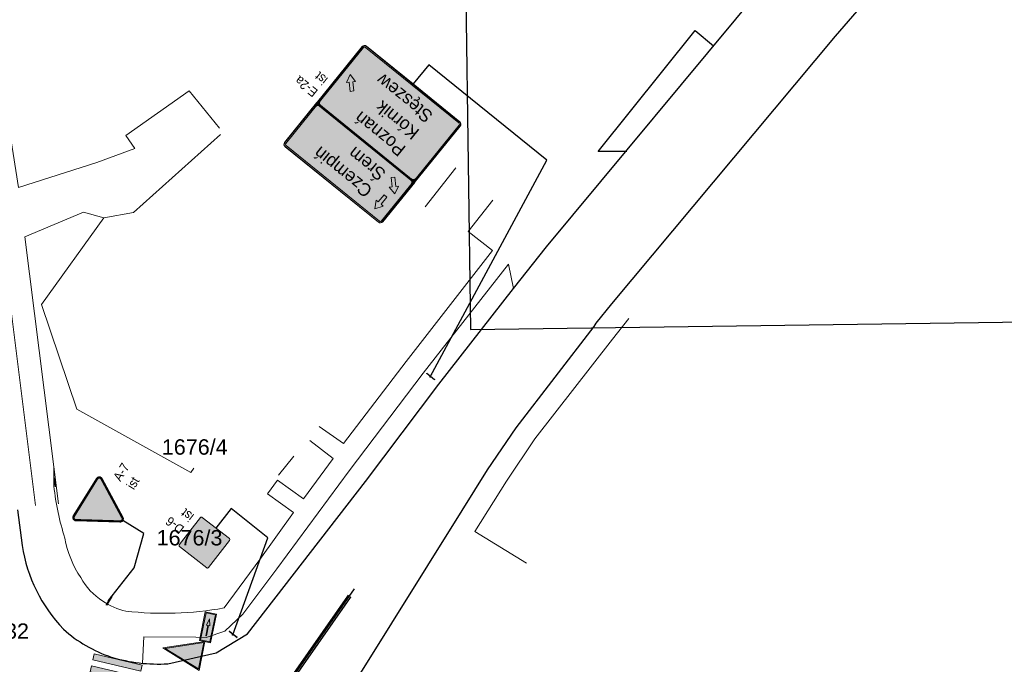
# Model space of a CAD drawing. Header units: metres. Extents: x 6420893 to 6543334, y 5684236 to 5790819.
# Tile 12 of 24: x 6421311 to 6421391, y 5790469 to 5790521. Entities that reach past the tile are written whole.
import ezdxf
from ezdxf.enums import TextEntityAlignment as Align

# ---------------------------------------------------------------- set-up
doc = ezdxf.new("R2010")
doc.units = ezdxf.units.M
doc.header["$XCLIPFRAME"] = 2
for name, color, linetype in [('gaPionowe', 7, 'Continuous'), ('gaPoziome', 7, 'Continuous'), ('zzz.gaHSDomyslna', 7, 'Continuous'), ('zzz.GASYG.Sygnalizator-Opis', 7, 'Continuous'), ('zzz.GASYG.Sygnalizator-Opis-Grupa', 7, 'Continuous'), ('zzz.GASYG.Sygnalizator-Opis-Nazwa', 7, 'Continuous'), ('zzz.GASYG.Sygnalizator-Opis-Stan', 7, 'Continuous'), ('zzz.GASYG.Sygnalizator-Symbol', 7, 'Continuous'), ('zzz.GASYG.Sygnalizator-Symbol-Tlo', 7, 'Continuous'), ('zzz.gaVSDodTekst', 7, 'Continuous'), ('zzz.gaVSDomyslna', 7, 'Continuous'), ('zzz.gaVSNazwa', 7, 'Continuous'), ('zzz.gaVSRamka', 7, 'Continuous'), ('zzz.gaVSStan', 7, 'Continuous'), ('zzz.gaVSWielkość', 7, 'Continuous')]:
    doc.layers.add(name, color=color, linetype=linetype)
doc.layers.add('GESDZI_O', color=7, linetype='Continuous', lineweight=18, true_color=0x008000)
doc.layers.add('GSLINK', color=7, linetype='Continuous', lineweight=18)
doc.layers.add('GSLKRW', color=7, linetype='Continuous', lineweight=25)
doc.styles.add('arial', font='arial.ttf', dxfattribs={"width": 0.9, "height": 1.5})
doc.styles.add('GA-ATR-TEXT', font='arial.ttf', dxfattribs={"width": 0.9})
doc.styles.add('GA-SGN-TEXT', font='txt.shx')
doc.styles.add('GA-SIGN-TEXT', font='GA_OZ_PION.ttf')
doc.styles.add('GEO-INFO', font='arial.ttf')
doc.styles.get("Standard").update_dxf_attribs({"font": 'arial.ttf'})
doc.dimstyles.new('GA-LEADER', dxfattribs={"dimtxt": 1, "dimasz": 1, "dimexe": 1, "dimexo": 1, "dimgap": 1, "dimtad": 1, "dimtxsty": 'Standard', "dimcen": 1, "dimadec": 0, "dimazin": 0, "dimtfac": 1, "dimtmove": 0, "dimatfit": 3, "dimfxl": 1, "dimarcsym": 0})
picture_1 = doc.add_image_def('image2.png', size_in_pixel=(1584, 860))

# ---------------------------------------------------------------- blocks, each defined once
blk = doc.blocks.new('A$C8d263936')
at = {"layer": 'GESDZI_O', "linetype": 'Continuous', "lineweight": 0, "style": 'GEO-INFO'}
for s, p in [('1676/4', (6421325.26, 5790486.175, 10.8)), ('3132', (6421309.864, 5790471.234, 10.8))]:
    blk.add_text(s, height=1.25, dxfattribs=at).set_placement(p, align=Align.MIDDLE_CENTER)
blk.add_text('1676/3', height=1.25, dxfattribs=at).set_placement((6421324.836, 5790478.834, 10.8), align=Align.MIDDLE)
blk = doc.blocks.new('gaHSPos')
at = {"color": 0, "linetype": 'Continuous', "lineweight": 0}
blk.add_point((0, 0), dxfattribs=at)
blk = doc.blocks.new('*U163')
at = {"layer": 'zzz.gaHSDomyslna'}
for points in [[(0, 0), (-0.107, -0.488), (3.786, -1.406), (3.894, -0.918), (0, 0)], [(-0.215, -0.977), (-0.322, -1.465), (3.571, -2.383), (3.679, -1.895), (-0.215, -0.977)], [(-0.43, -1.954), (-0.537, -2.442), (3.357, -3.36), (3.464, -2.872), (-0.43, -1.954)], [(-0.645, -2.931), (-0.752, -3.419), (3.142, -4.337), (3.249, -3.849), (-0.645, -2.931)], [(-0.859, -3.907), (-0.967, -4.396), (2.927, -5.314), (3.034, -4.825), (-0.859, -3.907)], [(-1.074, -4.884), (-1.182, -5.373), (2.712, -6.291), (2.82, -5.802), (-1.074, -4.884)], [(-1.289, -5.861), (-1.396, -6.35), (2.497, -7.268), (2.605, -6.779), (-1.289, -5.861)]]:
    blk.add_hatch(color=251, dxfattribs=at).paths.add_polyline_path(points)
at = {"layer": 'zzz.gaHSDomyslna', "color": 251, "linetype": 'Continuous', "lineweight": 0}
for points in [[(0, 0), (-0.107, -0.488), (3.786, -1.406), (3.894, -0.918), (0, 0)], [(-0.215, -0.977), (-0.322, -1.465), (3.571, -2.383), (3.679, -1.895), (-0.215, -0.977)], [(-0.43, -1.954), (-0.537, -2.442), (3.357, -3.36), (3.464, -2.872), (-0.43, -1.954)], [(-0.645, -2.931), (-0.752, -3.419), (3.142, -4.337), (3.249, -3.849), (-0.645, -2.931)], [(-0.859, -3.907), (-0.967, -4.396), (2.927, -5.314), (3.034, -4.825), (-0.859, -3.907)], [(-1.074, -4.884), (-1.182, -5.373), (2.712, -6.291), (2.82, -5.802), (-1.074, -4.884)], [(-1.289, -5.861), (-1.396, -6.35), (2.497, -7.268), (2.605, -6.779), (-1.289, -5.861)]]:
    blk.add_lwpolyline(points, close=True, dxfattribs=at)
at = {"layer": 'zzz.gaHSDomyslna', "color": 251}
for p in [(3.925, -0.774, 10.18), (2.466, -7.411, 10.18)]:
    blk.add_blockref('gaHSPos', p, dxfattribs=at)
blk = doc.blocks.new('*U446')
at = {"layer": 'zzz.gaHSDomyslna', "color": 251}
for points in [[(13.185, 19.089, 0.12, 0.12, 0), (-0.098, 0.069, 0.12, 0.12, 0)], [(13.382, 18.952, 0.12, 0.12, 0), (0.098, -0.069, 0.12, 0.12, 0)]]:
    blk.add_lwpolyline(points, format="xyseb", dxfattribs=at)
at = {"color": 251}
for p in [(13.283, 19.021), (0, 0)]:
    blk.add_blockref('gaHSPos', p, dxfattribs=at)
blk = doc.blocks.new('gaVSPos')
blk.add_point((0, 0))
blk = doc.blocks.new('gaVSTVcolumn0')
at = {"color": 0, "linetype": 'ByBlock', "lineweight": -2}
for p, q in [((-400, -30), (400, -30)), ((-400, -60), (-400, -30)), ((400, -60), (-400, -60)), ((400, -30), (400, -60))]:
    blk.add_line(p, q, dxfattribs=at)
blk.add_circle((0, 0), 30, dxfattribs=at)
blk = doc.blocks.new('gaVScolumn0')
at = {"color": 0, "linetype": 'ByBlock', "lineweight": -2}
blk.add_line((0, 0), (0, 400), dxfattribs=at)
at = {"color": 7, "style": 'GA-ATR-TEXT', "width": 0.9}
blk.add_attdef('X2', text='', height=150, dxfattribs=at).set_placement((-50, 0), align=Align.BOTTOM_RIGHT)
blk = doc.blocks.new('*U504')
at = {"layer": 'zzz.gaVSDomyslna', "true_color": 0x2e2e2e}
h = blk.add_hatch(color=250, dxfattribs=at)
edge = h.paths.add_edge_path()
edge.add_line((-280, 594), (280, 594))
edge.add_arc((280, 580), 14, 359.9997, 89.9999, ccw=False)
edge.add_line((294, 580), (294, 20))
edge.add_arc((280, 20), 14, 270.0001, 359.9997, ccw=False)
edge.add_line((280, 6), (-280, 6))
edge.add_arc((-280, 20), 14, 180.0002, 269.9998, ccw=False)
edge.add_line((-294, 20), (-294, 580))
edge.add_arc((-280, 580), 14, 89.9999, 180.0002, ccw=False)
blk = doc.blocks.new('*U505')
at = {"layer": 'zzz.gaVSDomyslna', "color": 7, "lineweight": 0, "true_color": 0xffffff, "const_width": 6}
blk.add_lwpolyline([(280, 3), (-280, 3, -0.414214), (-297, 20), (-297, 580, -0.414214), (-280, 597), (280, 597, -0.414214), (297, 580), (297, 20, -0.414214), (280, 3, -1)], format="xyb", dxfattribs=at)
blk = doc.blocks.new('*U506')
at = {"layer": 'zzz.gaVSDomyslna', "true_color": 0xffffff}
blk.add_hatch(color=7, dxfattribs=at).paths.add_polyline_path([(0, 484), (-279.438, 0), (279.438, 0)])
blk = doc.blocks.new('*U507')
at = {"layer": 'zzz.gaVSDomyslna', "true_color": 0x000000}
h = blk.add_hatch(color=18, dxfattribs=at)
h.paths.add_polyline_path([(-24, 372, 1), (24, 372, 1)])
h.paths.add_polyline_path([(49.7297, 326.351), (0, 345), (-37.2973, 261.081), (-87.4155, 210.963), (-75.7601, 185.321), (-18.6486, 242.432), (-9.72973, 259.459), (0, 186.486), (-46.6216, 121.216), (-77.8378, 27.5676), (-112.5, 23.2348), (-112.5, 11.6777), (-51.0384, 0), (-18.6486, 102.568), (20.4993, 150.613), (90.969, 27.2907), (68.459, 9.13869), (68.459, 0), (93.2432, 0), (134.934, 23.8234), (57.3273, 171.982), (59.8365, 179.509), (49.7297, 223.784), (49.7297, 279.73), (74.5946, 247.095), (74.5946, 163.176), (99.4595, 177.162), (99.4595, 261.081)])
h.paths.add_polyline_path([(219.122, 83.9189), (111.876, 83.9189), (121.645, 65.2703), (228.446, 65.2703)])
h.paths.add_polyline_path([(50.0186, 83.9189), (-16.7151, 83.9189), (-22.6042, 65.2703), (60.675, 65.2703)], flags=17)
h.paths.add_polyline_path([(-66.917, 83.9189), (-219.122, 83.9189), (-228.446, 65.2703), (-73.1332, 65.2703)])
blk = doc.blocks.new('*U508')
at = {"layer": 'zzz.gaVSDomyslna', "color": 7, "linetype": 'Continuous', "lineweight": 0}
blk.add_lwpolyline([(280, 0), (-280, 0, -0.414214), (-300, 20), (-300, 580, -0.414214), (-280, 600), (280, 600, -0.414214), (300, 580), (300, 20, -0.414214)], format="xyb", close=True, dxfattribs=at)
blk = doc.blocks.new('*U509')
at = {"layer": 'zzz.gaVSDomyslna', "color": 7, "true_color": 0xffffff}
for name, p in [('*U505', (0, 0)), ('*U506', (0, 96))]:
    blk.add_blockref(name, p, dxfattribs=at)
at = {"layer": 'zzz.gaVSDomyslna', "color": 250, "true_color": 0x2e2e2e}
blk.add_blockref('*U504', (0, 0), dxfattribs=at)
at = {"layer": 'zzz.gaVSDomyslna', "color": 18, "true_color": 0x000000}
blk.add_blockref('*U507', (0, 108), dxfattribs=at)
at = {"layer": 'zzz.gaVSRamka', "color": 7}
blk.add_blockref('*U508', (0, 0), dxfattribs=at)
blk = doc.blocks.new('*U503')
at = {"layer": 'zzz.gaVSDomyslna'}
blk.add_blockref('*U509', (0, 0), dxfattribs=at)
at = {"layer": 'zzz.gaVSDodTekst', "style": 'arial', "flags": 1}
blk.add_attdef('Addtext', text='', height=1, dxfattribs=at).set_placement((0, 0), align=Align.MIDDLE_LEFT)
at = {"layer": 'zzz.gaVSDomyslna', "style": 'arial', "flags": 1}
for tag in ['Height', 'Width', 'Position', 'Route', 'ItemNo', 'ID']:
    blk.add_attdef(tag, text='', height=1, dxfattribs=at).set_placement((0, 0), align=Align.MIDDLE_LEFT)
at = {"layer": 'zzz.gaVSNazwa', "color": 0, "style": 'GA-ATR-TEXT', "width": 0.9}
blk.add_attdef('Name', text='', height=150, dxfattribs=at).set_placement((400, 375), align=Align.MIDDLE_LEFT)
at = {"layer": 'zzz.gaVSStan', "color": 0, "style": 'GA-ATR-TEXT', "width": 0.9}
blk.add_attdef('State', text='', height=150, dxfattribs=at).set_placement((400, 120), align=Align.MIDDLE_LEFT)
at = {"layer": 'zzz.gaVSWielkość', "style": 'arial', "flags": 1}
blk.add_attdef('Size', text='', height=1, dxfattribs=at).set_placement((0, 0), align=Align.MIDDLE_LEFT)
blk = doc.blocks.new('*U511')
at = {"layer": 'zzz.gaVSDomyslna', "color": 251, "linetype": 'Continuous', "lineweight": 0, "true_color": 0x4c4c4c, "const_width": 30}
blk.add_lwpolyline([(356.469, 710.423), (-356.469, 710.423, 0.563712), (-391.037, 653.297), (-33.775, 34.5, 0.563661), (32.9409, 33.1218), (390.215, 651.94, 0.577186), (356.469, 710.423)], format="xyb", close=True, dxfattribs=at)
blk = doc.blocks.new('*U512')
at = {"layer": 'zzz.gaVSDomyslna', "linetype": 'Continuous', "lineweight": 0, "true_color": 0xe2e2e2}
h = blk.add_hatch(color=254, dxfattribs=at)
h.dxf.hatch_style = 1
h.paths.add_polyline_path([(0, 695.423), (-356.469, 695.423, 0.262443), (-377.021, 683.837, 0.259425), (-377.874, 660.497), (-19.9889, 40.6218, 0.279187), (-0.646341, 29.9873, 0.229204), (20.2988, 41.2251), (378.047, 660.797, 0.284586), (377.352, 683.315, 0.237857), (356.126, 695.423)])
at = {"layer": 'zzz.gaVSDomyslna', "color": 254, "linetype": 'Continuous', "lineweight": 0, "true_color": 0xe2e2e2}
blk.add_point((0, 0), dxfattribs=at)
blk = doc.blocks.new('*U513')
at = {"layer": 'zzz.gaVSDomyslna', "color": 7, "linetype": 'Continuous', "lineweight": 0}
blk.add_line((-356.469, 725.423), (356.469, 725.423), dxfattribs=at)
blk.add_lwpolyline([(356.473, 725.423), (-356.469, 725.423, 0.565749), (-404.17, 646.043), (-46.7654, 27, 0.565707), (45.7889, 25.3753), (403.206, 644.44, 0.577211)], format="xyb", close=True, dxfattribs=at)
blk.add_point((0, 0), dxfattribs=at)
blk = doc.blocks.new('*U514')
at = {"layer": 'zzz.gaVSDomyslna', "color": 251, "true_color": 0x4c4c4c}
blk.add_blockref('*U511', (0, 0), dxfattribs=at)
at = {"layer": 'zzz.gaVSDomyslna', "color": 254, "true_color": 0xe2e2e2}
blk.add_blockref('*U512', (0, 0), dxfattribs=at)
at = {"layer": 'zzz.gaVSRamka', "color": 7}
blk.add_blockref('*U513', (0, 0), dxfattribs=at)
blk = doc.blocks.new('*U510')
at = {"layer": 'zzz.gaVSDomyslna'}
blk.add_blockref('*U514', (0, 0), dxfattribs=at)
at = {"layer": 'zzz.gaVSDodTekst', "style": 'arial', "flags": 1}
blk.add_attdef('Addtext', text='', height=1, dxfattribs=at).set_placement((0, 0), align=Align.MIDDLE_LEFT)
at = {"layer": 'zzz.gaVSDomyslna', "style": 'arial', "flags": 1}
for tag in ['Height', 'Width', 'Position', 'Route', 'ItemNo', 'ID']:
    blk.add_attdef(tag, text='', height=1, dxfattribs=at).set_placement((0, 0), align=Align.MIDDLE_LEFT)
at = {"layer": 'zzz.gaVSNazwa', "color": 0, "style": 'GA-ATR-TEXT', "width": 0.9}
blk.add_attdef('Name', text='', height=150, dxfattribs=at).set_placement((510, 438), align=Align.MIDDLE_LEFT)
at = {"layer": 'zzz.gaVSStan', "color": 0, "style": 'GA-ATR-TEXT', "width": 0.9}
blk.add_attdef('State', text='', height=150, dxfattribs=at).set_placement((510, 183), align=Align.MIDDLE_LEFT)
at = {"layer": 'zzz.gaVSWielkość', "style": 'arial', "flags": 1}
blk.add_attdef('Size', text='', height=1, dxfattribs=at).set_placement((0, 0), align=Align.MIDDLE_LEFT)
blk = doc.blocks.new('*U764')
at = {"layer": 'zzz.gaVSDomyslna', "linetype": 'ByBlock', "true_color": 0x2c2c2c}
h = blk.add_hatch(color=250, dxfattribs=at)
edge = h.paths.add_edge_path()
edge.add_line((0, 1225), (-1024, 1225))
edge.add_line((-1024, 1225), (-1024, 1225))
edge.add_line((-1024, 1225), (-1024, 2050))
edge.add_arc((-974, 2050), 50, 90, 180, ccw=False)
edge.add_line((-974, 2100), (974, 2100))
edge.add_arc((974, 2050), 50, 360, 90, ccw=False)
edge.add_line((1024, 2050), (1024, 1225))
edge.add_line((1024, 1225), (1024, 1225))
edge.add_line((1024, 1225), (0, 1225))
edge.add_line((0, 1225), (0, 1225))
at = {"layer": 'zzz.gaVSDomyslna', "linetype": 'ByBlock', "true_color": 0xffffff}
h = blk.add_hatch(color=7, dxfattribs=at)
edge = h.paths.add_edge_path()
edge.add_line((999, 1225), (999, 2050))
edge.add_arc((974, 2050), 25, 360, 90)
edge.add_line((974, 2075), (-974, 2075))
edge.add_arc((-974, 2050), 25, 90, 180)
edge.add_line((-999, 2050), (-999, 1225))
edge.add_line((-999, 1225), (-1019, 1225))
edge.add_line((-1019, 1225), (-1019, 2050))
edge.add_arc((-974, 2050), 45, 90, 180, ccw=False)
edge.add_line((-974, 2095), (974, 2095))
edge.add_arc((974, 2050), 45, 360, 90, ccw=False)
edge.add_line((1019, 2050), (1019, 1225))
edge.add_line((1019, 1225), (999, 1225))
h = blk.add_hatch(color=7, dxfattribs=at)
edge = h.paths.add_edge_path()
edge.add_line((-1019, 1225), (-1019, 1165))
edge.add_line((-1019, 1165), (-999, 1165))
edge.add_arc((-949, 1165), 50, 90, 180, ccw=False)
edge.add_line((-949, 1215), (-949, 1235))
edge.add_arc((-949, 1285), 50, 180, 270, ccw=False)
edge.add_line((-999, 1285), (-1019, 1285))
edge.add_line((-1019, 1285), (-1019, 1225))
edge.add_line((-1019, 1225), (-1019, 1225))
h = blk.add_hatch(color=7, dxfattribs=at)
edge = h.paths.add_edge_path()
edge.add_line((1019, 1225), (1019, 1165))
edge.add_line((1019, 1165), (999, 1165))
edge.add_arc((949, 1165), 50, 360, 90)
edge.add_line((949, 1215), (949, 1235))
edge.add_arc((949, 1285), 50, 270, 0)
edge.add_line((999, 1285), (1019, 1285))
edge.add_line((1019, 1285), (1019, 1225))
edge.add_line((1019, 1225), (1019, 1225))
at = {"layer": 'zzz.gaVSDomyslna', "linetype": 'ByBlock', "true_color": 0x2c2c2c}
h = blk.add_hatch(color=250, dxfattribs=at)
edge = h.paths.add_edge_path()
edge.add_line((0, 0), (-974, 0))
edge.add_arc((-974, 50), 50, 180, 270, ccw=False)
edge.add_line((-1024, 50), (-1024, 1235))
edge.add_line((-1024, 1235), (-1024, 1235))
edge.add_line((-1024, 1235), (1024, 1235))
edge.add_line((1024, 1235), (1024, 1235))
edge.add_line((1024, 1235), (1024, 50))
edge.add_arc((974, 50), 50, 270, 0, ccw=False)
edge.add_line((974, 0), (0, 0))
edge.add_line((0, 0), (0, 0))
at = {"layer": 'zzz.gaVSDomyslna', "linetype": 'ByBlock', "true_color": 0xffffff}
blk.add_hatch(color=7, dxfattribs=at).paths.add_polyline_path([(-1019, 1225), (-1019, 1215), (1019, 1215), (1019, 1235), (-1019, 1235), (-1019, 1225)])
h = blk.add_hatch(color=7, dxfattribs=at)
edge = h.paths.add_edge_path()
edge.add_line((999, 1225), (999, 50))
edge.add_arc((974, 50), 25, 270, 0, ccw=False)
edge.add_line((974, 25), (-974, 25))
edge.add_arc((-974, 50), 25, 180, 270, ccw=False)
edge.add_line((-999, 50), (-999, 1225))
edge.add_line((-999, 1225), (-1019, 1225))
edge.add_line((-1019, 1225), (-1019, 50))
edge.add_arc((-974, 50), 45, 180, 270)
edge.add_line((-974, 5), (974, 5))
edge.add_arc((974, 50), 45, 270, 0)
edge.add_line((1019, 50), (1019, 1225))
edge.add_line((1019, 1225), (999, 1225))
at = {"layer": 'zzz.gaVSDomyslna', "color": 250, "linetype": 'ByBlock', "lineweight": 0, "true_color": 0x2c2c2c}
for points in [[(0, 1225), (-1024, 1225, -0.414214), (-1024, 1225), (-1024, 2050, -0.414214), (-974, 2100), (974, 2100, -0.414214), (1024, 2050), (1024, 1225, -0.414214), (1024, 1225), (0, 1225)], [(0, 0), (-974, 0, -0.414214), (-1024, 50), (-1024, 1235, -0.414214), (-1024, 1235), (1024, 1235, -0.414214), (1024, 1235), (1024, 50, -0.414214), (974, 0), (0, 0)]]:
    blk.add_lwpolyline(points, format="xyb", close=True, dxfattribs=at)
at = {"layer": 'zzz.gaVSDomyslna', "color": 7, "linetype": 'ByBlock', "lineweight": 0}
for points in [[(-1024, 1225), (-1024, 2050, -0.414214), (-974, 2100), (974, 2100, -0.414214), (1024, 2050), (1024, 1225, -0.414214)], [(-1024, 1235), (-1024, 50, 0.414214), (-974, 0), (974, 0, 0.414214), (1024, 50), (1024, 1235, 0.414214)]]:
    blk.add_lwpolyline(points, format="xyb", dxfattribs=at)
at = {"layer": 'zzz.gaVSDomyslna', "color": 7, "linetype": 'ByBlock', "lineweight": 0, "true_color": 0xffffff}
for points in [[(999, 1225), (999, 2050, 0.414214), (974, 2075), (-974, 2075, 0.414214), (-999, 2050), (-999, 1225), (-1019, 1225), (-1019, 2050, -0.414214), (-974, 2095), (974, 2095, -0.414214), (1019, 2050), (1019, 1225)], [(-1019, 1225), (-1019, 1165), (-999, 1165, -0.414214), (-949, 1215), (-949, 1235, -0.414214), (-999, 1285), (-1019, 1285), (-1019, 1225)], [(1019, 1225), (1019, 1165), (999, 1165, 0.414214), (949, 1215), (949, 1235, 0.414214), (999, 1285), (1019, 1285), (1019, 1225)], [(999, 1225), (999, 50, -0.414214), (974, 25), (-974, 25, -0.414214), (-999, 50), (-999, 1225), (-1019, 1225), (-1019, 50, 0.414214), (-974, 5), (974, 5, 0.414214), (1019, 50), (1019, 1225)]]:
    blk.add_lwpolyline(points, format="xyb", close=True, dxfattribs=at)
blk.add_lwpolyline([(-1019, 1225), (-1019, 1215), (1019, 1215), (1019, 1235), (-1019, 1235), (-1019, 1225)], close=True, dxfattribs=at)
blk = doc.blocks.new('*U767')
at = {"layer": 'zzz.gaVSDomyslna', "linetype": 'ByBlock', "lineweight": -2, "true_color": 0xffffff}
blk.add_hatch(color=7, dxfattribs=at).paths.add_polyline_path([(-15, 30), (-15, 75), (-135, 0), (-15, -75), (-15, -30), (135, -30), (135, 30)])
at = {"layer": 'zzz.gaVSDomyslna', "color": 7, "linetype": 'ByBlock', "lineweight": 0, "true_color": 0xffffff}
blk.add_lwpolyline([(-15, 30), (-15, 75), (-135, 0), (-15, -75), (-15, -30), (135, -30), (135, 30), (-15, 30)], close=True, dxfattribs=at)
blk = doc.blocks.new('*U766')
at = {"layer": 'zzz.gaVSDomyslna', "color": 7, "linetype": 'ByBlock', "true_color": 0xffffff, "xscale": 0.9999888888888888, "yscale": 0.9999888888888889, "rotation": 135}
blk.add_blockref('*U767', (794, 455), dxfattribs=at)
at = {"layer": 'zzz.gaVSDomyslna', "color": 7, "linetype": 'ByBlock', "true_color": 0xffffff, "style": 'GA-SIGN-TEXT'}
for s, p in [('Poznań', (-567, 805)), ('Kórnik', (-567, 455)), ('Stęszew', (-567, 105))]:
    blk.add_text(s, height=210, dxfattribs=at).set_placement(p, align=Align.MIDDLE_LEFT)
blk = doc.blocks.new('*U769')
at = {"layer": 'zzz.gaVSDomyslna', "linetype": 'ByBlock', "lineweight": -2, "true_color": 0xffffff}
blk.add_hatch(color=7, dxfattribs=at).paths.add_polyline_path([(-15, 30), (-15, 75), (-135, 0), (-15, -75), (-15, -30), (135, -30), (135, 30)])
at = {"layer": 'zzz.gaVSDomyslna', "color": 7, "linetype": 'ByBlock', "lineweight": 0, "true_color": 0xffffff}
blk.add_lwpolyline([(-15, 30), (-15, 75), (-135, 0), (-15, -75), (-15, -30), (135, -30), (135, 30), (-15, 30)], close=True, dxfattribs=at)
blk = doc.blocks.new('*U770')
at = {"layer": 'zzz.gaVSDomyslna', "linetype": 'ByBlock', "lineweight": -2, "true_color": 0xffffff}
blk.add_hatch(color=7, dxfattribs=at).paths.add_polyline_path([(-15, 30), (-15, 75), (-135, 0), (-15, -75), (-15, -30), (135, -30), (135, 30)])
at = {"layer": 'zzz.gaVSDomyslna', "color": 7, "linetype": 'ByBlock', "lineweight": 0, "true_color": 0xffffff}
blk.add_lwpolyline([(-15, 30), (-15, 75), (-135, 0), (-15, -75), (-15, -30), (135, -30), (135, 30), (-15, 30)], close=True, dxfattribs=at)
blk = doc.blocks.new('*U768')
at = {"layer": 'zzz.gaVSDomyslna', "color": 7, "linetype": 'ByBlock', "true_color": 0xffffff, "yscale": 0.9999888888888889}
for name, p, xscale, rotation in [('*U770', (-794, 455), 0.9999888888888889, 270), ('*U769', (-794, 105), 0.9999888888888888, 315)]:
    blk.add_blockref(name, p, dxfattribs=dict(at, xscale=xscale, rotation=rotation))
at = {"layer": 'zzz.gaVSDomyslna', "color": 7, "linetype": 'ByBlock', "true_color": 0xffffff, "style": 'GA-SIGN-TEXT'}
for s, p in [('Czempiń', (-567, 455)), ('Śrem', (-567, 105))]:
    blk.add_text(s, height=210, dxfattribs=at).set_placement(p, align=Align.MIDDLE_LEFT)
blk = doc.blocks.new('*U765')
at = {"layer": 'zzz.gaVSDomyslna', "linetype": 'ByBlock'}
for name, p in [('*U768', (0, 1375)), ('*U766', (0, 165))]:
    blk.add_blockref(name, p, dxfattribs=at)
blk = doc.blocks.new('*U763')
at = {"layer": 'zzz.gaVSDomyslna', "linetype": 'ByBlock'}
for name in ['*U764', '*U765']:
    blk.add_blockref(name, (0, 0), dxfattribs=at)
at = {"layer": 'zzz.gaVSDodTekst', "linetype": 'ByBlock', "flags": 1}
blk.add_attdef('Addtext', text='', height=1, dxfattribs=at).set_placement((0, 0), align=Align.MIDDLE_LEFT)
at = {"layer": 'zzz.gaVSDomyslna', "linetype": 'ByBlock', "flags": 1}
for tag in ['Height', 'Width', 'Position', 'Route', 'ItemNo', 'ID']:
    blk.add_attdef(tag, text='', height=1, dxfattribs=at).set_placement((0, 0), align=Align.MIDDLE_LEFT)
at = {"layer": 'zzz.gaVSNazwa', "linetype": 'ByBlock', "style": 'GA-ATR-TEXT', "width": 0.9}
blk.add_attdef('Name', text='', height=150, dxfattribs=at).set_placement((1124, 1125), align=Align.MIDDLE_LEFT)
at = {"layer": 'zzz.gaVSStan', "linetype": 'ByBlock', "style": 'GA-ATR-TEXT', "width": 0.9}
blk.add_attdef('State', text='', height=150, dxfattribs=at).set_placement((1124, 870), align=Align.MIDDLE_LEFT)
at = {"layer": 'zzz.gaVSWielkość', "linetype": 'ByBlock', "flags": 1}
blk.add_attdef('Size', text='', height=1, dxfattribs=at).set_placement((0, 0), align=Align.MIDDLE_LEFT)
blk = doc.blocks.new('zzzGASYG.Sbig')
at = {"linetype": 'Continuous', "lineweight": 0}
blk.add_hatch(color=0, dxfattribs=at).paths.add_polyline_path([(0, 0), (-0.366, -1), (0.366, -1)])
at = {"color": 0, "linetype": 'Continuous', "lineweight": 0}
blk.add_lwpolyline([(-0.366, -1), (0.366, -1), (0, 0)], close=True, dxfattribs=at)
blk = doc.blocks.new('zzzGASYG.S1')
at = {"linetype": 'Continuous', "lineweight": 0}
h = blk.add_hatch(color=0, dxfattribs=at)
h.paths.add_polyline_path([(0, 0), (-0.366, -1), (0.366, -1)])
h.paths.add_polyline_path([(0.335, -0.978), (-0.335, -0.978), (0, -0.064)], flags=16)
at = {"color": 0, "linetype": 'Continuous', "lineweight": 0}
for points in [[(-0.366, -1), (0.366, -1), (0, 0)], [(-0.335, -0.978), (0.335, -0.978), (0, -0.064)]]:
    blk.add_lwpolyline(points, close=True, dxfattribs=at)
blk = doc.blocks.new('*U964')
at = {"layer": 'zzz.GASYG.Sygnalizator-Symbol', "color": 0}
blk.add_blockref('zzzGASYG.S1', (0, 0), dxfattribs=at)
at = {"layer": 'zzz.GASYG.Sygnalizator-Symbol-Tlo', "color": 7, "true_color": 0xffffff}
blk.add_blockref('zzzGASYG.Sbig', (0, 0), dxfattribs=at)
blk = doc.blocks.new('*U963')
at = {"color": 253}
blk.add_blockref('*U964', (0, 0), dxfattribs=at)
at = {"layer": 'zzz.GASYG.Sygnalizator-Opis', "color": 253, "style": 'GA-SGN-TEXT', "flags": 1}
for tag in ['AddText', 'Info1', 'Info2', 'Info3', 'Info4', 'Route', 'ID']:
    blk.add_attdef(tag, text='', height=0.2437, dxfattribs=at).set_placement((0.44, -0.455), align=Align.MIDDLE_LEFT)
at = {"layer": 'zzz.GASYG.Sygnalizator-Opis-Grupa', "color": 253, "style": 'GA-SGN-TEXT'}
blk.add_attdef('Group', text='', height=0.2437, dxfattribs=at).set_placement((0.44, -0.455), align=Align.MIDDLE_LEFT)
at = {"layer": 'zzz.GASYG.Sygnalizator-Opis-Nazwa', "color": 253, "style": 'GA-SGN-TEXT'}
blk.add_attdef('Name', text='', height=0.2437, dxfattribs=at).set_placement((0.44, -0.1625), align=Align.MIDDLE_LEFT)
at = {"layer": 'zzz.GASYG.Sygnalizator-Opis-Stan', "color": 253, "style": 'GA-SGN-TEXT', "flags": 1}
blk.add_attdef('State', text='', height=0.2437, dxfattribs=at).set_placement((0.44, -0.455), align=Align.MIDDLE_LEFT)
blk = doc.blocks.new('zzzGASYG.S2a-0')
at = {"linetype": 'Continuous', "lineweight": 0}
blk.add_hatch(color=0, dxfattribs=at).paths.add_polyline_path([(-1.076, -0.881), (-1.076, -1.119), (-0.388, -1.119), (-0.388, -0.881)])
at = {"color": 0, "linetype": 'Continuous', "lineweight": 0}
blk.add_lwpolyline([(-1.076, -0.881), (-0.388, -0.881), (-0.388, -1.119), (-1.076, -1.119)], close=True, dxfattribs=at)
blk = doc.blocks.new('zzzGASYG.S2a-1')
at = {"linetype": 'Continuous', "lineweight": 0}
h = blk.add_hatch(color=0, dxfattribs=at)
h.paths.add_polyline_path([(-0.366, -0.859), (-1.098, -0.859), (-1.098, -1.141), (-0.366, -1.141)])
h.paths.add_polyline_path([(-0.388, -0.881), (-0.388, -1.119), (-1.076, -1.119), (-1.076, -0.881)], flags=16)
blk.add_hatch(color=0, dxfattribs=at).paths.add_polyline_path([(-0.948, -1), (-0.777, -1.043), (-0.777, -1.007), (-0.514, -1.007), (-0.514, -0.993), (-0.777, -0.993), (-0.777, -0.957)])
at = {"color": 250, "linetype": 'Continuous', "lineweight": 0}
for points in [[(-1.098, -0.859), (-0.366, -0.859), (-0.366, -1.141), (-1.098, -1.141)], [(-1.076, -0.881), (-0.388, -0.881), (-0.388, -1.119), (-1.076, -1.119)]]:
    blk.add_lwpolyline(points, close=True, dxfattribs=at)
at = {"color": 0, "linetype": 'Continuous', "lineweight": 0}
for points in [[(-0.777, -0.993), (-0.777, -0.957), (-0.948, -1), (-0.777, -1.043), (-0.777, -1.007)], [(-0.777, -0.993), (-0.514, -0.993), (-0.514, -1.007), (-0.777, -1.007)]]:
    blk.add_lwpolyline(points, dxfattribs=at)
blk = doc.blocks.new('*U966')
at = {"layer": 'zzz.GASYG.Sygnalizator-Symbol', "color": 0, "xscale": -1}
blk.add_blockref('zzzGASYG.S2a-1', (0, 0), dxfattribs=at)
at = {"layer": 'zzz.GASYG.Sygnalizator-Symbol-Tlo', "color": 7, "true_color": 0xffffff, "xscale": -1}
blk.add_blockref('zzzGASYG.S2a-0', (0, 0), dxfattribs=at)
blk = doc.blocks.new('*U965')
at = {"color": 253}
blk.add_blockref('*U966', (0, 0), dxfattribs=at)
at = {"layer": 'zzz.GASYG.Sygnalizator-Opis', "color": 253, "style": 'GA-SGN-TEXT', "flags": 1}
for tag in ['AddText', 'Info1', 'Info2', 'Info3', 'Info4', 'Route', 'ID']:
    blk.add_attdef(tag, text='', height=0.2437, dxfattribs=at).set_placement((0.44, -1.655), align=Align.MIDDLE_LEFT)
at = {"layer": 'zzz.GASYG.Sygnalizator-Opis-Grupa', "color": 253, "style": 'GA-SGN-TEXT'}
blk.add_attdef('Group', text='', height=0.2437, dxfattribs=at).set_placement((0.44, -1.655), align=Align.MIDDLE_LEFT)
at = {"layer": 'zzz.GASYG.Sygnalizator-Opis-Nazwa', "color": 253, "style": 'GA-SGN-TEXT'}
blk.add_attdef('Name', text='', height=0.2437, dxfattribs=at).set_placement((0.44, -1.3625), align=Align.MIDDLE_LEFT)
at = {"layer": 'zzz.GASYG.Sygnalizator-Opis-Stan', "color": 253, "style": 'GA-SGN-TEXT', "flags": 1}
blk.add_attdef('State', text='', height=0.2437, dxfattribs=at).set_placement((0.44, -1.655), align=Align.MIDDLE_LEFT)

msp = doc.modelspace()

# ---------------------------------------------------------------- linework, layer by layer
at = {"elevation": 10.18}
for points in [[(6421353.809, 5790502.403), (6421371.29, 5790523.495), (6421386.866, 5790541.45)], [(6421359.111, 5790497.795), (6421377.251, 5790519.521), (6421390.925, 5790535.335)], [(6421313.964, 5790482.937), (6421313.871, 5790483.681)]]:
    msp.add_lwpolyline(points, dxfattribs=at)
msp.add_lwpolyline([(6421360.321, 5790510.157), (6421357.999, 5790510.157), (6421365.872, 5790519.958), (6421367.346, 5790518.736)])
at = {"layer": 'Defpoints', "color": 1}
msp.add_lwpolyline([(6421316.51, 5790443.562), (6421338.228, 5790474.661)], dxfattribs=at)
at = {"layer": 'GSLINK', "linetype": 'Continuous', "lineweight": 18, "elevation": 10.18}
for points in [[(6421312.34, 5790481.42), (6421309.71, 5790502.42), (6421308.2, 5790502), (6421307.53, 5790507.12), (6421308.91, 5790507.37), (6421306.63, 5790522.2), (6421305.55, 5790532.42)], [(6421307.82, 5790532.57), (6421308.51, 5790522.77), (6421310.97, 5790507.23), (6421317.32, 5790509.27), (6421320.41, 5790510.4), (6421319.67, 5790511.44), (6421324.82, 5790515.06), (6421327.277, 5790512.049)], [(6421327.359, 5790511.537), (6421320.286, 5790505.188), (6421317.89, 5790504.76), (6421316.23, 5790505.22), (6421311.47, 5790503.23), (6421314.2, 5790481.57)], [(6421346.431, 5790508.816), (6421343.959, 5790505.667)], [(6421335.367, 5790487.835), (6421337.339, 5790486.467), (6421342.405, 5790493.107), (6421349.432, 5790502.109), (6421347.44, 5790503.658), (6421349.446, 5790506.195)], [(6421325.19, 5790484.453), (6421324.944, 5790484.113), (6421315.69, 5790489.23), (6421312.82, 5790497.74), (6421317.89, 5790504.76)], [(6421331.93, 5790476.28), (6421337.796, 5790484.237), (6421343.781, 5790492.157), (6421350.704, 5790501.018), (6421351.111, 5790499.035)], [(6421352.189, 5790476.749), (6421347.989, 5790479.309), (6421350.553, 5790483.391), (6421352.865, 5790486.823), (6421359.16, 5790494.934), (6421360.489, 5790496.598)], [(6421330.53, 5790477.05), (6421333.276, 5790480.867), (6421331.157, 5790482.379), (6421331.981, 5790483.492), (6421334.081, 5790481.974), (6421336.48, 5790485.253), (6421334.601, 5790486.706)], [(6421332.047, 5790483.881), (6421333.292, 5790485.42)], [(6421321.03, 5790468.62), (6421321.14, 5790470.77), (6421325.36, 5790470.73), (6421326.18, 5790470.72), (6421327.7, 5790471.23), (6421329.17, 5790472.6), (6421331.93, 5790476.28)]]:
    msp.add_lwpolyline(points, dxfattribs=at)
msp.add_lwpolyline([(6421313.84, 5790484.45), (6421313.83, 5790483, 0.048758), (6421314.72, 5790478.78, 0.104097), (6421316.01, 5790475.58, 0.117566), (6421317.79, 5790473.66, 0.083928), (6421319.67, 5790472.85, 0.071709), (6421327.64, 5790473.11), (6421330.53, 5790477.05)], format="xyb", dxfattribs=at)
at = {"layer": 'GSLKRW', "linetype": 'Continuous', "lineweight": 25, "elevation": 10.18}
for points in [[(6421329.53, 5790471.02), (6421339.104, 5790483.368), (6421345.058, 5790491.278), (6421351.111, 5790499.035), (6421353.809, 5790502.403)], [(6421334.9, 5790462.09), (6421338.468, 5790467.41), (6421346.971, 5790481.028), (6421349.011, 5790484.33), (6421351.347, 5790487.721), (6421357.666, 5790495.963), (6421357.844, 5790496.214), (6421359.111, 5790497.795)]]:
    msp.add_lwpolyline(points, dxfattribs=at)
msp.add_lwpolyline([(6421310.88, 5790481.08), (6421311.26, 5790478.17, 0.155208), (6421314.61, 5790471.39, 0.104973), (6421318.49, 5790469.13, 0.092018), (6421323.08, 5790468.59), (6421326.99, 5790469.48), (6421329.53, 5790471.02)], format="xyb", dxfattribs=at)

# ---------------------------------------------------------------- block references
msp.add_blockref('A$C8d263936', (0, 0))
at = {"xscale": 3.25, "yscale": 3.25, "rotation": 78.38851358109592}
for name in ['*U965', '*U963']:
    msp.add_blockref(name, (6421322.665, 5790469.87), dxfattribs=at)
at = {"layer": 'gaPionowe', "linetype": 'ByBlock', "xscale": 0.005, "yscale": 0.005, "zscale": 0.5, "rotation": 140.9828086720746}
msp.add_blockref('*U763', (6421342.986, 5790515.629, 0.06), dxfattribs=at).add_auto_attribs({'Name': 'E-2a', 'State': 'ist'})
at = {"layer": 'gaPionowe', "linetype": 'ByBlock', "xscale": 0.005, "yscale": 0.005, "zscale": 0.5, "rotation": 140.9830191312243}
msp.add_blockref('gaVScolumn0', (6421344.245, 5790517.183, 0.06), dxfattribs=at)
at = {"layer": 'gaPionowe', "linetype": 'ByBlock', "xscale": 0.001, "yscale": 0.001, "rotation": 140.9830191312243}
msp.add_blockref('gaVSTVcolumn0', (6421344.373, 5790491.858, 0.06), dxfattribs=at)
at = {"layer": 'gaPionowe', "linetype": 'ByBlock', "rotation": 140.9830191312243}
msp.add_blockref('gaVSPos', (6421344.373, 5790491.858, 0.06), dxfattribs=at)
at = {"layer": 'gaPionowe', "xscale": 0.005, "yscale": 0.005}
for name, p, rotation, values in [('*U510', (6421319.431, 5790480.198), 58.24051990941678, {'Name': 'A-7', 'State': 'ist'}), ('*U503', (6421326.973, 5790479.597), 141.9939049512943, {'Name': 'D-6', 'State': 'ist'})]:
    msp.add_blockref(name, p, dxfattribs=dict(at, rotation=rotation)).add_auto_attribs(values)
at = {"layer": 'gaPionowe'}
for name, p, xscale, yscale, rotation in [('gaVScolumn0', (6421328.205, 5790481.173), 0.005, 0.005, 141.9939049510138), ('gaVScolumn0', (6421321.131, 5790479.146), 0.005, 0.005, 58.24051990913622), ('gaVSTVcolumn0', (6421318.272, 5790473.724), 0.001, 0.001, 58.24051990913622), ('gaVSTVcolumn0', (6421328.355, 5790470.926), 0.001, 0.001, 141.9939049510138)]:
    msp.add_blockref(name, p, dxfattribs=dict(at, xscale=xscale, yscale=yscale, rotation=rotation))
for p, rotation in [((6421318.272, 5790473.724), 58.24051990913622), ((6421328.355, 5790470.926), 141.9939049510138)]:
    msp.add_blockref('gaVSPos', p, dxfattribs=dict(at, rotation=rotation))
at = {"layer": 'gaPoziome'}
for name, p in [('*U446', (6421324.544, 5790455.066)), ('*U163', (6421317.105, 5790469.394, 10.18))]:
    msp.add_blockref(name, p, dxfattribs=at)

# ---------------------------------------------------------------- pictures from other files: only their frames are drawn
image = msp.add_image(picture_1, insert=(6421194.873, 5790399.483, 10.08), size_in_units=(309.736, 168.165), rotation=0.79705, dxfattribs=dict(brightness=80, fade=30))
image.dxf.v_pixel = (-0.00272, 0.1955213)
image.set_boundary_path([(787.46, 378.299), (1303.674, 88.278)])

# ---------------------------------------------------------------- leaders
at = {"layer": 'gaPionowe', "linetype": 'ByBlock'}
msp.add_leader([(6421344.373, 5790491.858, 0.06), (6421353.835, 5790509.435, 0.06), (6421344.245, 5790517.183, 0.06)], dimstyle='GA-LEADER', override={"dimasz": 0.3}, dxfattribs=at)
at = {"layer": 'gaPionowe'}
for points in [[(6421328.355, 5790470.926), (6421331.188, 5790478.813), (6421328.205, 5790481.173)], [(6421318.272, 5790473.724), (6421320.333, 5790476.368), (6421321.131, 5790479.146)]]:
    msp.add_leader(points, dimstyle='GA-LEADER', override={"dimasz": 0.3}, dxfattribs=at)

doc.saveas('drawing.dxf')
